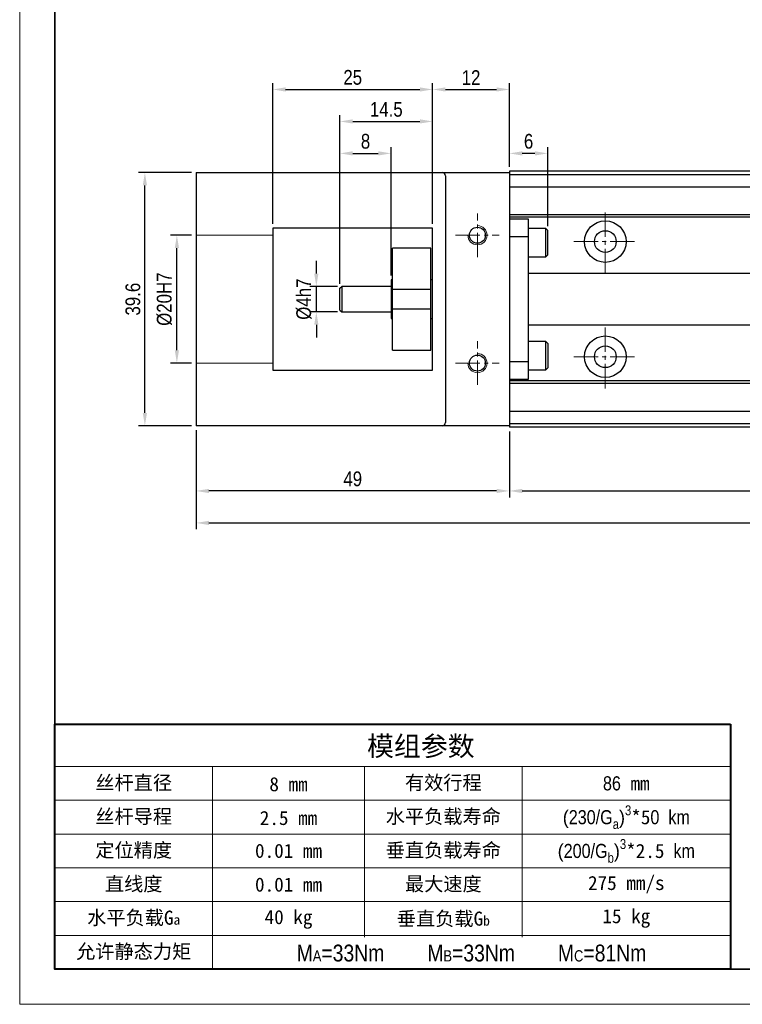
# Model space of a CAD drawing. Header units: millimetres. Extents: x 100 to 1557, y 30 to 283.
# Tile 9 of 16: x 854 to 967, y 30 to 184. Entities that reach past the tile are written whole.
import ezdxf

# ---------------------------------------------------------------- set-up
doc = ezdxf.new("R2010")
doc.units = ezdxf.units.MM
doc.linetypes.add('CENTER2', pattern=[28.575, 19.05, -3.175, 3.175, -3.175])
doc.linetypes.add('DASHED', pattern=[19.05, 12.7, -6.35])
doc.layers.get('Defpoints').update_dxf_attribs({"lineweight": 13})
for name, color, linetype, lineweight in [('小粗', 7, 'Continuous', 25), ('标注', 3, 'Continuous', 13), ('点划线', 1, 'CENTER2', 13), ('粗线', 7, 'Continuous', 35), ('细线', 7, 'Continuous', 13), ('虚线', 253, 'DASHED', 13)]:
    doc.layers.add(name, color=color, linetype=linetype, lineweight=lineweight)
doc.styles.add('3.5', font='ARIALN.TTF', dxfattribs={"height": 2.3})
doc.styles.add('7', font='ARIALN.TTF', dxfattribs={"height": 7})
doc.dimstyles.new('A4—对齐', dxfattribs={"dimtxt": 2.3, "dimasz": 2, "dimexe": 1, "dimexo": 0.7, "dimgap": 0.7, "dimtad": 1, "dimdec": 1, "dimzin": 9, "dimdsep": 46, "dimtxsty": '3.5', "dimcen": 2.5, "dimadec": 0, "dimazin": 0, "dimtm": 1e-09, "dimtfac": 1, "dimtdec": 1, "dimtmove": 0, "dimatfit": 3, "dimfxl": 0, "dimtolj": 1, "dimarcsym": 0})

# ---------------------------------------------------------------- blocks, each defined once
blk = doc.blocks.new('A4图框')
at = {"layer": '粗线'}
blk.add_lwpolyline([(5, 205), (292, 205), (292, 5), (5, 5)], close=True, dxfattribs=at)
at = {"layer": '细线'}
blk.add_lwpolyline([(0, 210), (297, 210), (297, 0), (0, 0)], close=True, dxfattribs=at)
blk = doc.blocks.new('*D123')
at = {"layer": 'Defpoints', "color": 0, "transparency": 16777216}
for p in [(878.25, 150.3), (881.25, 150.3), (881.25, 130.3)]:
    blk.add_point(p, dxfattribs=at)
at = {"layer": '标注', "color": 0, "lineweight": -2, "transparency": 16777216}
for p, q in [((880.55, 150.3), (877.25, 150.3)), ((878.25, 132.3), (878.25, 148.3)), ((880.55, 130.3), (877.25, 130.3))]:
    blk.add_line(p, q, dxfattribs=at)
at = {"layer": '标注', "color": 0, "transparency": 16777216}
for points in [[(877.92, 148.3), (878.58, 148.3), (878.25, 150.3)], [(877.92, 132.3), (878.58, 132.3), (878.25, 130.3)]]:
    blk.add_solid(points, dxfattribs=at)
at = {"layer": '标注', "color": 0, "transparency": 16777216, "insert": (876.31, 140.3), "char_height": 2.3, "attachment_point": 5, "rotation": 90, "style": '3.5'}
blk.add_mtext('\\A1;%%C20H7', dxfattribs=at)
blk = doc.blocks.new('*D125')
at = {"layer": 'Defpoints', "color": 0, "transparency": 16777216}
for p in [(911.75, 163.1), (911.75, 143.3), (903.75, 142)]:
    blk.add_point(p, dxfattribs=at)
at = {"layer": '标注', "color": 0, "lineweight": -2, "transparency": 16777216}
for p, q in [((903.75, 142.7), (903.75, 164.1)), ((911.75, 144), (911.75, 164.1)), ((905.75, 163.1), (909.75, 163.1))]:
    blk.add_line(p, q, dxfattribs=at)
at = {"layer": '标注', "color": 0, "transparency": 16777216}
for points in [[(905.75, 163.43), (905.75, 162.77), (903.75, 163.1)], [(909.75, 163.43), (909.75, 162.77), (911.75, 163.1)]]:
    blk.add_solid(points, dxfattribs=at)
at = {"layer": '标注', "color": 0, "transparency": 16777216, "insert": (907.75, 164.98), "char_height": 2.3, "attachment_point": 5, "style": '3.5'}
blk.add_mtext('\\A1;8', dxfattribs=at)
blk = doc.blocks.new('*D126')
at = {"layer": 'Defpoints', "color": 0, "transparency": 16777216}
for p in [(918.25, 168.1), (918.25, 151.4), (903.75, 142)]:
    blk.add_point(p, dxfattribs=at)
at = {"layer": '标注', "color": 0, "lineweight": -2, "transparency": 16777216}
for p, q in [((903.75, 142.7), (903.75, 169.1)), ((905.75, 168.1), (916.25, 168.1)), ((918.25, 152.1), (918.25, 169.1))]:
    blk.add_line(p, q, dxfattribs=at)
at = {"layer": '标注', "color": 0, "transparency": 16777216}
for points in [[(905.75, 168.43), (905.75, 167.77), (903.75, 168.1)], [(916.25, 168.43), (916.25, 167.77), (918.25, 168.1)]]:
    blk.add_solid(points, dxfattribs=at)
at = {"layer": '标注', "color": 0, "transparency": 16777216, "insert": (911, 169.98), "char_height": 2.3, "attachment_point": 5, "style": '3.5'}
blk.add_mtext('\\A1;14.5', dxfattribs=at)
blk = doc.blocks.new('*D127')
at = {"layer": 'Defpoints', "color": 0, "transparency": 16777216}
for p in [(930.25, 173.1), (930.25, 160.3), (918.25, 151.4)]:
    blk.add_point(p, dxfattribs=at)
at = {"layer": '标注', "color": 0, "lineweight": -2, "transparency": 16777216}
for p, q in [((918.25, 152.1), (918.25, 174.1)), ((930.25, 161), (930.25, 174.1)), ((920.25, 173.1), (928.25, 173.1))]:
    blk.add_line(p, q, dxfattribs=at)
at = {"layer": '标注', "color": 0, "transparency": 16777216}
for points in [[(920.25, 173.43), (920.25, 172.77), (918.25, 173.1)], [(928.25, 173.43), (928.25, 172.77), (930.25, 173.1)]]:
    blk.add_solid(points, dxfattribs=at)
at = {"layer": '标注', "color": 0, "transparency": 16777216, "insert": (924.25, 174.96), "char_height": 2.3, "attachment_point": 5, "style": '3.5'}
blk.add_mtext('\\A1;12', dxfattribs=at)
blk = doc.blocks.new('*D128')
at = {"layer": 'Defpoints', "color": 0, "transparency": 16777216}
for p in [(918.25, 173.1), (893.25, 151.4), (918.25, 151.4)]:
    blk.add_point(p, dxfattribs=at)
at = {"layer": '标注', "color": 0, "lineweight": -2, "transparency": 16777216}
for p, q in [((893.25, 152.1), (893.25, 174.1)), ((918.25, 152.1), (918.25, 174.1)), ((895.25, 173.1), (916.25, 173.1))]:
    blk.add_line(p, q, dxfattribs=at)
at = {"layer": '标注', "color": 0, "transparency": 16777216}
for points in [[(895.25, 173.43), (895.25, 172.77), (893.25, 173.1)], [(916.25, 173.43), (916.25, 172.77), (918.25, 173.1)]]:
    blk.add_solid(points, dxfattribs=at)
at = {"layer": '标注', "color": 0, "transparency": 16777216, "insert": (905.75, 174.98), "char_height": 2.3, "attachment_point": 5, "style": '3.5'}
blk.add_mtext('\\A1;25', dxfattribs=at)
blk = doc.blocks.new('*D129')
at = {"layer": 'Defpoints', "color": 0, "transparency": 16777216}
for p in [(930.25, 163.1), (930.25, 160.3), (936.25, 151.03)]:
    blk.add_point(p, dxfattribs=at)
at = {"layer": '标注', "color": 0, "lineweight": -2, "transparency": 16777216}
for p, q in [((930.25, 161), (930.25, 164.1)), ((936.25, 151.73), (936.25, 164.1)), ((934.25, 163.1), (932.25, 163.1))]:
    blk.add_line(p, q, dxfattribs=at)
at = {"layer": '标注', "color": 0, "transparency": 16777216}
for points in [[(932.25, 163.43), (932.25, 162.77), (930.25, 163.1)], [(934.25, 163.43), (934.25, 162.77), (936.25, 163.1)]]:
    blk.add_solid(points, dxfattribs=at)
at = {"layer": '标注', "color": 0, "transparency": 16777216, "insert": (933.25, 164.98), "char_height": 2.3, "attachment_point": 5, "style": '3.5'}
blk.add_mtext('\\A1;6', dxfattribs=at)
blk = doc.blocks.new('*D124')
at = {"layer": 'Defpoints', "color": 0, "transparency": 16777216}
for p in [(900.06, 142.3), (904.05, 142.3), (904.05, 138.3)]:
    blk.add_point(p, dxfattribs=at)
at = {"layer": '标注', "color": 0, "lineweight": -2, "transparency": 16777216}
for p, q in [((900.06, 144.3), (900.06, 146.3)), ((903.35, 142.3), (899.06, 142.3)), ((900.06, 138.3), (900.06, 142.3)), ((903.35, 138.3), (899.06, 138.3)), ((900.06, 136.3), (900.06, 134.3))]:
    blk.add_line(p, q, dxfattribs=at)
at = {"layer": '标注', "color": 0, "transparency": 16777216}
for points in [[(899.73, 144.3), (900.39, 144.3), (900.06, 142.3)], [(899.73, 136.3), (900.39, 136.3), (900.06, 138.3)]]:
    blk.add_solid(points, dxfattribs=at)
at = {"layer": '标注', "color": 0, "transparency": 16777216, "insert": (898.12, 140.3), "char_height": 2.3, "attachment_point": 5, "rotation": 90, "style": '3.5'}
blk.add_mtext('\\A1;%%C4h7', dxfattribs=at)
blk = doc.blocks.new('*D130')
at = {"layer": 'Defpoints', "color": 0, "transparency": 16777216}
for p in [(873.25, 160.1), (881.25, 160.1), (881.25, 120.5)]:
    blk.add_point(p, dxfattribs=at)
at = {"layer": '标注', "color": 0, "lineweight": -2, "transparency": 16777216}
for p, q in [((880.55, 160.1), (872.25, 160.1)), ((873.25, 122.5), (873.25, 158.1)), ((880.55, 120.5), (872.25, 120.5))]:
    blk.add_line(p, q, dxfattribs=at)
at = {"layer": '标注', "color": 0, "transparency": 16777216}
for points in [[(872.92, 158.1), (873.58, 158.1), (873.25, 160.1)], [(872.92, 122.5), (873.58, 122.5), (873.25, 120.5)]]:
    blk.add_solid(points, dxfattribs=at)
at = {"layer": '标注', "color": 0, "transparency": 16777216, "insert": (871.38, 140.3), "char_height": 2.3, "attachment_point": 5, "rotation": 90, "style": '3.5'}
blk.add_mtext('\\A1;39.6', dxfattribs=at)
blk = doc.blocks.new('*D135')
at = {"layer": 'Defpoints', "color": 0, "transparency": 16777216}
for p in [(930.25, 120.3), (1080.25, 120.3), (1080.25, 110.3)]:
    blk.add_point(p, dxfattribs=at)
at = {"layer": '标注', "color": 0, "lineweight": -2, "transparency": 16777216}
for p, q in [((930.25, 119.6), (930.25, 109.3)), ((1080.25, 119.6), (1080.25, 109.3)), ((932.25, 110.3), (1078.25, 110.3))]:
    blk.add_line(p, q, dxfattribs=at)
at = {"layer": '标注', "color": 0, "transparency": 16777216}
for points in [[(932.25, 110.63), (932.25, 109.97), (930.25, 110.3)], [(1078.25, 110.63), (1078.25, 109.97), (1080.25, 110.3)]]:
    blk.add_solid(points, dxfattribs=at)
at = {"layer": '标注', "color": 0, "transparency": 16777216, "insert": (1005.25, 112.18), "char_height": 2.3, "width": 17.3777, "attachment_point": 5, "style": '3.5'}
blk.add_mtext('\\A1;150', dxfattribs=at)
blk = doc.blocks.new('*D136')
at = {"layer": 'Defpoints', "color": 0, "transparency": 16777216}
for p in [(881.25, 120.5), (930.25, 120.3), (881.25, 110.3)]:
    blk.add_point(p, dxfattribs=at)
at = {"layer": '标注', "color": 0, "lineweight": -2, "transparency": 16777216}
for p, q in [((881.25, 119.8), (881.25, 109.3)), ((930.25, 119.6), (930.25, 109.3)), ((928.25, 110.3), (883.25, 110.3))]:
    blk.add_line(p, q, dxfattribs=at)
at = {"layer": '标注', "color": 0, "transparency": 16777216}
for points in [[(883.25, 110.63), (883.25, 109.97), (881.25, 110.3)], [(928.25, 110.63), (928.25, 109.97), (930.25, 110.3)]]:
    blk.add_solid(points, dxfattribs=at)
at = {"layer": '标注', "color": 0, "transparency": 16777216, "insert": (905.75, 112.18), "char_height": 2.3, "attachment_point": 5, "style": '3.5'}
blk.add_mtext('\\A1;49', dxfattribs=at)
blk = doc.blocks.new('*D137')
at = {"layer": 'Defpoints', "color": 0, "transparency": 16777216}
for p in [(881.25, 120.5), (1090.25, 121), (1090.25, 105.3)]:
    blk.add_point(p, dxfattribs=at)
at = {"layer": '标注', "color": 0, "lineweight": -2, "transparency": 16777216}
for p, q in [((1090.25, 120.3), (1090.25, 104.3)), ((881.25, 119.8), (881.25, 104.3)), ((883.25, 105.3), (1088.25, 105.3))]:
    blk.add_line(p, q, dxfattribs=at)
at = {"layer": '标注', "color": 0, "transparency": 16777216}
for points in [[(883.25, 105.63), (883.25, 104.97), (881.25, 105.3)], [(1088.25, 105.63), (1088.25, 104.97), (1090.25, 105.3)]]:
    blk.add_solid(points, dxfattribs=at)
at = {"layer": '标注', "color": 0, "transparency": 16777216, "insert": (985.75, 107.18), "char_height": 2.3, "width": 21.1351, "attachment_point": 5, "style": '3.5'}
blk.add_mtext('\\A1;209', dxfattribs=at)

msp = doc.modelspace()

# ---------------------------------------------------------------- linework, layer by layer
at = {"layer": '小粗'}
for p, q in [((1080.25, 160.3), (930.25, 160.3)), ((930.25, 160.3), (930.25, 120.3)), ((881.25, 160.1), (930.25, 160.1)), ((881.25, 160.1), (881.25, 120.5)), ((920.25, 159.6), (920.25, 121)), ((930.25, 159.8), (1080.25, 159.8)), ((1080.25, 157.8), (930.25, 157.8)), ((982.45, 153.5), (930.25, 153.5)), ((982.45, 153.1), (930.25, 153.1)), ((933.25, 152.8), (930.25, 152.8)), ((933.25, 127.8), (933.25, 152.8)), ((918.25, 151.4), (893.25, 151.4)), ((893.25, 151.4), (893.25, 129.2)), ((918.25, 129.2), (918.25, 151.4)), ((935.95, 151.33), (933.25, 151.33)), ((936.25, 151.03), (935.95, 151.33)), ((935.95, 146.93), (935.95, 151.33)), ((936.25, 147.23), (936.25, 151.03)), ((933.25, 150.07), (930.25, 150.07)), ((917.95, 148.3), (911.95, 148.3)), ((911.95, 132.3), (911.95, 148.3)), ((917.95, 132.3), (917.95, 148.3)), ((933.25, 146.93), (935.95, 146.93)), ((935.95, 146.93), (936.25, 147.23)), ((911.95, 143.3), (911.75, 143.3)), ((911.75, 143.3), (911.75, 137.3)), ((918.25, 143.3), (917.95, 143.3)), ((982.45, 144.3), (933.25, 144.3)), ((903.75, 142), (904.05, 142.3)), ((903.75, 138.6), (903.75, 142)), ((911.75, 142.3), (904.05, 142.3)), ((904.05, 142.3), (904.05, 138.3)), ((917.95, 141.8), (911.95, 141.8)), ((911.95, 138.8), (917.95, 138.8)), ((903.75, 138.6), (904.05, 138.3)), ((904.05, 138.3), (911.75, 138.3)), ((911.75, 137.3), (911.95, 137.3)), ((917.95, 137.3), (918.25, 137.3)), ((933.25, 136.3), (982.45, 136.3)), ((935.95, 133.67), (933.25, 133.67)), ((936.25, 133.37), (935.95, 133.67)), ((935.95, 129.27), (935.95, 133.67)), ((936.25, 133.37), (936.25, 129.57)), ((911.95, 132.3), (917.95, 132.3)), ((930.25, 130.53), (933.25, 130.53)), ((935.95, 129.27), (936.25, 129.57)), ((893.25, 129.2), (918.25, 129.2)), ((933.25, 129.27), (935.95, 129.27)), ((930.25, 127.8), (933.25, 127.8)), ((982.45, 127.5), (930.25, 127.5)), ((982.45, 127.1), (930.25, 127.1)), ((930.25, 122.8), (1080.25, 122.8)), ((930.25, 120.5), (881.25, 120.5)), ((1080.25, 120.8), (930.25, 120.8)), ((1080.25, 120.3), (930.25, 120.3))]:
    msp.add_line(p, q, dxfattribs=at)
for centre, radius in [((945.25, 149.3), 3.25), ((925.25, 150.3), 1.25), ((945.25, 149.3), 1.7), ((945.25, 131.3), 3.25), ((945.25, 131.3), 1.7), ((925.25, 130.3), 1.25)]:
    msp.add_circle(centre, radius, dxfattribs=at)
for centre, start, end in [((919.75, 159.6), 0, 90), ((919.75, 121), 270, 0)]:
    msp.add_arc(centre, 0.5, start, end, dxfattribs=at)
at = {"layer": '标注'}
for p, q in [((859.17, 67.2), (964.82, 67.2)), ((883.82, 67.2), (883.82, 35.5)), ((907.59, 67.2), (907.59, 40.5)), ((932.24, 67.2), (932.24, 40.5)), ((859.17, 61.91), (964.82, 61.91)), ((859.17, 56.63), (964.82, 56.63)), ((859.17, 51.35), (964.82, 51.35)), ((859.17, 46.07), (964.82, 46.07)), ((859.17, 40.78), (964.82, 40.78))]:
    msp.add_line(p, q, dxfattribs=at)
at = {"layer": '标注', "lineweight": 40}
for points in [[(964.82, 73.8), (964.82, 35.5), (859.17, 35.5), (859.17, 73.8)], [(859.17, 73.8), (964.82, 73.8)]]:
    msp.add_lwpolyline(points, dxfattribs=at)
at = {"layer": '标注'}
for centre in [(925.25, 150.3), (925.25, 130.3)]:
    msp.add_arc(centre, 1.5, 180, 90, dxfattribs=at)
at = {"layer": '点划线', "ltscale": 0.2}
for p, q in [((945.25, 144.35), (945.25, 154.25)), ((925.25, 146.89), (925.25, 153.71)), ((921.84, 150.3), (928.66, 150.3)), ((940.3, 149.3), (950.2, 149.3)), ((945.25, 126.35), (945.25, 136.25)), ((925.25, 126.89), (925.25, 133.71)), ((940.3, 131.3), (950.2, 131.3)), ((921.84, 130.3), (928.66, 130.3))]:
    msp.add_line(p, q, dxfattribs=at)
at = {"layer": '虚线'}
for p, q in [((893.25, 150.3), (881.25, 150.3)), ((893.25, 130.3), (881.25, 130.3))]:
    msp.add_line(p, q, dxfattribs=at)

# ---------------------------------------------------------------- block references
at = {"layer": '标注', "xscale": 1.10045781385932, "yscale": 1.10045781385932, "zscale": 1.10045781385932}
msp.add_blockref('A4图框', (853.67, 30), dxfattribs=at)

# ---------------------------------------------------------------- texts
at = {"layer": '标注', "attachment_point": 5, "style": '7'}
for s, insert, char_height, width in [('{\\fSimSun|b0|i0|c134|p2;模组参数}', (916.4, 70.21), 3.0813, 105.644), ('{\\fSimSun|b0|i0|c134|p2;丝杆直径}', (871.5, 64.55), 2.2009, 24.6491), ('{\\fSimSun|b0|i0|c134|p34;8 mm}', (895.71, 64.41), 2.2009, 23.7698), ('{\\fSimSun|b0|i0|c134|p34;有效行程}', (919.92, 64.55), 2.2009, 24.6503), ('86{\\fSimSun|b0|i0|c134|p34; mm}', (948.53, 64.55), 2.2009, 32.5747), ('{\\fSimSun|b0|i0|c134|p2;丝杆导程}', (871.5, 59.27), 2.2009, 24.6491), ('{\\fSimSun|b0|i0|c134|p34;2.5 mm}', (895.71, 59.13), 2.2009, 23.7698), ('{\\fSimSun|b0|i0|c134|p34;水平负载寿命}', (919.92, 59.27), 2.2009, 24.6503), ('\\A1;{\\fYouYuan|b0|i0|c134|p49;\\H0.95995x;(}230/G{\\H0.7x;\\S ^ a;\\fYouYuan|b0|i0|c134|p49;\\H1.37137x;)\\fArial Narrow|b0|i0|c134|p34;\\H0.7292x;\\S3^  ;\\fSimSun|b0|i0|c134|p34;\\H1.42858x;*5}0  km', (948.53, 59.27), 2.20092, 32.5747), ('\\A1;{\\fYouYuan|b0|i0|c134|p49;\\H0.95995x;(}200/G{\\H0.7x;\\S ^ b;\\fYouYuan|b0|i0|c134|p49;\\H1.37136x;)\\fArial Narrow|b0|i0|c134|p34;\\H0.7292x;\\S3^  ;\\fSimSun|b0|i0|c134|p34;\\H1.42858x;*2.5}  km', (948.53, 53.99), 2.20092, 32.5747), ('{\\fSimSun|b0|i0|c134|p2;定位精度}', (871.5, 53.99), 2.2009, 24.6491), ('{\\fSimSun|b0|i0|c134|p34;0.01 mm}', (895.71, 53.99), 2.2009, 23.7698), ('{\\fSimSun|b0|i0|c134|p34;垂直负载寿命}', (919.92, 53.99), 2.2009, 24.6503), ('{\\fSimSun|b0|i0|c134|p2;直线度}', (871.5, 48.71), 2.2009, 24.6491), ('{\\fSimSun|b0|i0|c134|p34;0.01 mm}', (895.71, 48.71), 2.2009, 23.7698), ('{\\fSimSun|b0|i0|c134|p34;最大速度}', (919.92, 48.71), 2.2009, 24.6503), ('{\\fSimSun|b0|i0|c134|p34;275 mm/s}', (948.53, 48.71), 2.2009, 32.5747), ('{\\fSimSun|b0|i0|c134|p34;水平负载G\\H0.70397x;a}', (871.5, 43.43), 2.2009, 24.6491), ('{\\fSimSun|b0|i0|c134|p34;垂直负载G\\H0.70397x;b}', (919.92, 43.28), 2.2009, 24.6503), ('{\\fSimSun|b0|i0|c134|p34;15 kg}', (948.53, 43.43), 2.2009, 32.5747), ('{\\fSimSun|b0|i0|c134|p34;40 kg}', (895.71, 43.28), 2.2009, 23.7698), ('{\\fSimSun|b0|i0|c134|p34;允许静态力矩}', (871.5, 38.14), 2.2009, 24.6491), ('{\\H1.2x;M\\H0.66667x;A\\H1.5x;=33Nm        M\\H0.66667x;B\\H1.5x;=33Nm        M\\H0.66667x;C\\H1.5x;=81Nm \\H1.16666x; \\fSimSun|b0|i0|c134|p34; }', (924.32, 38), 2.20092, 80.9949)]:
    msp.add_mtext(s, dxfattribs=dict(at, insert=insert, char_height=char_height, width=width))

# ---------------------------------------------------------------- dimensions: what is measured, and where the dimension line sits
at = {"layer": '标注'}
for base, p1, p2, picture, middle in [((918.25, 173.1), (893.25, 151.4), (918.25, 151.4), '*D128', (905.75, 174.98)), ((930.25, 173.1), (918.25, 151.4), (930.25, 160.3), '*D127', (924.25, 174.96)), ((918.25, 168.1), (903.75, 142), (918.25, 151.4), '*D126', (911, 169.98)), ((911.75, 163.1), (903.75, 142), (911.75, 143.3), '*D125', (907.75, 164.98)), ((930.25, 163.1), (936.25, 151.03), (930.25, 160.3), '*D129', (933.25, 164.98)), ((881.25, 110.3), (930.25, 120.3), (881.25, 120.5), '*D136', (905.75, 112.18))]:
    dim = msp.add_linear_dim(base=base, p1=p1, p2=p2, dimstyle='A4—对齐', dxfattribs=at)
    dim.commit()
    dim.dimension.update_dxf_attribs({"geometry": picture, "text_midpoint": middle})
dim = msp.add_linear_dim(base=(873.25, 160.1), p1=(881.25, 120.5), p2=(881.25, 160.1), angle=90, dimstyle='A4—对齐', dxfattribs=at)
dim.commit()
dim.dimension.update_dxf_attribs({"geometry": '*D130', "text_midpoint": (871.38, 140.3)})
for base, p1, p2, text, picture, middle in [((878.25, 150.3), (881.25, 130.3), (881.25, 150.3), '%%C<>H7', '*D123', (878.25, 140.3)), ((900.06, 142.3), (904.05, 138.3), (904.05, 142.3), '%%C<>h7', '*D124', (900.06, 140.3))]:
    dim = msp.add_linear_dim(base=base, p1=p1, p2=p2, angle=90, text=text, dimstyle='A4—对齐', dxfattribs=at)
    dim.commit()
    dim.dimension.update_dxf_attribs({"geometry": picture, "text_midpoint": middle, "dimtype": 160})
for base, p1, p2, text, picture, middle in [((1090.25, 105.3), (881.25, 120.5), (1090.25, 121), '209', '*D137', (985.75, 107.18)), ((1080.25, 110.3), (930.25, 120.3), (1080.25, 120.3), '150', '*D135', (1005.25, 112.18))]:
    dim = msp.add_linear_dim(base=base, p1=p1, p2=p2, text=text, dimstyle='A4—对齐', dxfattribs=at)
    dim.commit()
    dim.dimension.update_dxf_attribs({"geometry": picture, "text_midpoint": middle})

doc.saveas('drawing.dxf')
